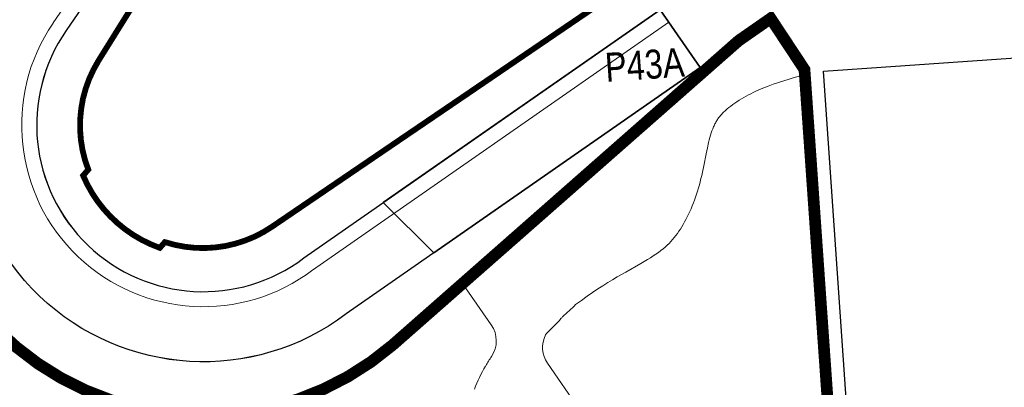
# Model space of a CAD drawing. Extents: x 0 to 840, y 0 to 594.
# Tile 13 of 16: x 748.22 to 768.6, y 529.5 to 537.12. Entities that reach past the tile are written whole.
import ezdxf

# ---------------------------------------------------------------- set-up
doc = ezdxf.new("R2010")
doc.units = 0
doc.linetypes.add('CENTER', pattern=[50.8, 31.75, -6.35, 6.35, -6.35])
doc.linetypes.add('PHANTOM', pattern=[2.5, 1.25, -0.25, 0.25, -0.25, 0.25, -0.25])
doc.layers.get('0').update_dxf_attribs({"lineweight": 0})
doc.layers.add('DLN914__', color=5, linetype='PHANTOM')
doc.layers.add('DW-TITLE', color=7, linetype='Continuous', lineweight=0)
doc.layers.add('L-PARK LINES', color=4, linetype='Continuous', lineweight=9)
doc.styles.add('Style-Arial', font='arial.ttf', dxfattribs={"width": 0.8})

# ---------------------------------------------------------------- blocks, each defined once
blk = doc.blocks.new('A$C0BCC0BFD')
at = {"layer": 'L-PARK LINES', "color": 7}
for p, q in [((469.19, -347.68), (468.46, -348.03)), ((469.91, -347.34), (469.19, -347.68)), ((470.64, -347.01), (469.91, -347.34)), ((471.36, -346.71), (470.64, -347.01)), ((464.25, -350.37), (463.59, -350.79)), ((464.92, -349.96), (464.25, -350.37)), ((465.61, -349.55), (464.92, -349.96)), ((466.31, -349.16), (465.61, -349.55)), ((467.02, -348.77), (466.31, -349.16)), ((467.74, -348.4), (467.02, -348.77)), ((468.46, -348.03), (467.74, -348.4)), ((459.92, -353.61), (459.68, -353.83)), ((460.15, -353.39), (459.92, -353.61)), ((460.65, -352.95), (460.15, -353.39)), ((461.19, -352.51), (460.65, -352.95)), ((461.75, -352.08), (461.19, -352.51)), ((462.34, -351.64), (461.75, -352.08)), ((462.95, -351.21), (462.34, -351.64)), ((463.59, -350.79), (462.95, -351.21)), ((457.43, -356.66), (457.28, -356.91)), ((457.58, -356.4), (457.43, -356.66)), ((457.75, -356.15), (457.58, -356.4)), ((457.91, -355.91), (457.75, -356.15)), ((458.08, -355.66), (457.91, -355.91)), ((458.26, -355.43), (458.08, -355.66)), ((458.45, -355.19), (458.26, -355.43)), ((458.64, -354.96), (458.45, -355.19)), ((458.83, -354.73), (458.64, -354.96)), ((459.03, -354.5), (458.83, -354.73)), ((459.24, -354.27), (459.03, -354.5)), ((459.46, -354.05), (459.24, -354.27)), ((459.68, -353.83), (459.46, -354.05)), ((456.11, -359.48), (455.89, -360.12)), ((456.34, -358.87), (456.11, -359.48)), ((456.47, -358.57), (456.34, -358.87)), ((456.59, -358.28), (456.47, -358.57)), ((456.72, -358), (456.59, -358.28)), ((456.85, -357.72), (456.72, -358)), ((456.99, -357.45), (456.85, -357.72)), ((457.13, -357.18), (456.99, -357.45)), ((457.28, -356.91), (457.13, -357.18)), ((455.29, -362.24), (455.1, -363.01)), ((455.48, -361.5), (455.29, -362.24)), ((455.68, -360.8), (455.48, -361.5)), ((455.89, -360.12), (455.68, -360.8)), ((454.74, -364.64), (454.38, -366.37)), ((455.1, -363.01), (454.74, -364.64)), ((454.38, -366.37), (453.65, -370.02)), ((453.65, -370.02), (453.25, -371.91)), ((452.81, -373.81), (452.58, -374.75)), ((453.04, -372.86), (452.81, -373.81)), ((453.25, -371.91), (453.04, -372.86)), ((452.06, -376.63), (451.79, -377.55)), ((452.33, -375.69), (452.06, -376.63)), ((452.58, -374.75), (452.33, -375.69)), ((450.87, -380.26), (450.54, -381.13)), ((451.19, -379.37), (450.87, -380.26)), ((451.5, -378.46), (451.19, -379.37)), ((451.79, -377.55), (451.5, -378.46)), ((449.85, -382.84), (449.48, -383.67)), ((450.2, -382), (449.85, -382.84)), ((450.54, -381.13), (450.2, -382)), ((448.33, -386.06), (447.92, -386.82)), ((448.72, -385.28), (448.33, -386.06)), ((449.11, -384.49), (448.72, -385.28)), ((449.48, -383.67), (449.11, -384.49)), ((446.66, -388.95), (446.22, -389.62)), ((447.09, -388.27), (446.66, -388.95)), ((447.51, -387.55), (447.09, -388.27)), ((447.92, -386.82), (447.51, -387.55)), ((444.83, -391.49), (444.33, -392.08)), ((445.31, -390.89), (444.83, -391.49)), ((445.77, -390.26), (445.31, -390.89)), ((446.22, -389.62), (445.77, -390.26)), ((441.47, -394.86), (440.79, -395.4)), ((442.1, -394.32), (441.47, -394.86)), ((442.7, -393.77), (442.1, -394.32)), ((443.27, -393.22), (442.7, -393.77)), ((443.82, -392.65), (443.27, -393.22)), ((444.33, -392.08), (443.82, -392.65)), ((437.69, -397.56), (436.8, -398.11)), ((438.54, -397.01), (437.69, -397.56)), ((439.33, -396.47), (438.54, -397.01)), ((440.08, -395.93), (439.33, -396.47)), ((440.79, -395.4), (440.08, -395.93)), ((434.85, -399.26), (430.31, -401.81)), ((435.85, -398.68), (434.85, -399.26)), ((436.8, -398.11), (435.85, -398.68)), ((427.73, -403.3), (426.35, -404.12)), ((429.04, -402.53), (427.73, -403.3)), ((430.31, -401.81), (429.04, -402.53)), ((383.23, -407.84), (381.44, -405.27)), ((423.45, -405.91), (421.92, -406.9)), ((424.93, -404.99), (423.45, -405.91)), ((426.35, -404.12), (424.93, -404.99)), ((390.05, -417.68), (383.23, -407.84)), ((418.71, -409.09), (417.03, -410.3)), ((420.34, -407.96), (418.71, -409.09)), ((421.92, -406.9), (420.34, -407.96)), ((417.03, -410.3), (415.29, -411.59)), ((411, -415.63), (410.87, -415.78)), ((411.14, -415.49), (411, -415.63)), ((411.27, -415.36), (411.14, -415.49)), ((411.41, -415.23), (411.27, -415.36)), ((410.48, -416.31), (406.59, -420.21)), ((410.53, -416.23), (410.48, -416.31)), ((410.58, -416.16), (410.53, -416.23)), ((410.63, -416.08), (410.58, -416.16)), ((410.69, -416.01), (410.63, -416.08)), ((410.75, -415.93), (410.69, -416.01)), ((410.81, -415.85), (410.75, -415.93)), ((410.87, -415.78), (410.81, -415.85)), ((406.28, -420.63), (406.26, -420.67)), ((406.31, -420.59), (406.28, -420.63)), ((406.33, -420.55), (406.31, -420.59)), ((406.35, -420.51), (406.33, -420.55)), ((406.38, -420.47), (406.35, -420.51)), ((406.4, -420.44), (406.38, -420.47)), ((406.43, -420.4), (406.4, -420.44)), ((406.46, -420.36), (406.43, -420.4)), ((406.48, -420.32), (406.46, -420.36)), ((406.51, -420.29), (406.48, -420.32)), ((406.55, -420.26), (406.51, -420.29)), ((406.56, -420.24), (406.55, -420.26)), ((406.58, -420.22), (406.56, -420.24)), ((406.59, -420.21), (406.58, -420.22)), ((387.83, -430.81), (388.31, -429.97)), ((388.31, -429.97), (388.35, -429.89)), ((406.88, -429.14), (442.39, -480.34)), ((386.5, -433.38), (386.93, -432.52)), ((386.93, -432.52), (387.37, -431.66)), ((387.37, -431.66), (387.83, -430.81)), ((384.99, -436.93), (385.34, -436.03)), ((385.34, -436.03), (385.71, -435.14)), ((385.71, -435.14), (386.09, -434.26)), ((386.09, -434.26), (386.5, -433.38))]:
    blk.add_line(p, q, dxfattribs=at)
blk.add_lwpolyline([(217.51, -368.21, 0.599734), (360.5, -423.69), (464.1, -332.52), (473.69, -325.84), (483.81, -341.17), (493.23, -476), (509.93, -493), (536.99, -523.48), (531.94, -529.43), (507.87, -548.96), (480.64, -576.32), (466.84, -592.68), (454.97, -617.3), (444.93, -637.41, -0.305542), (430.64, -649.1), (412.07, -649.32), (401.87, -647.12), (377.11, -648.71), (204.61, -648.87)], format="xyb", dxfattribs=at)
for centre, radius, start, end in [((512.31, -454.01), 114.85, 104.3005, 110.8887), ((297.42, -289.63), 169.61, 312.2263, 314.0223), ((383.19, -422.43), 8.35, 325.996, 34.7393), ((413.74, -424.38), 8.35, 153.6215, 214.7393), ((433.17, -456.17), 51.95, 145.9794, 149.6115)]:
    blk.add_arc(centre, radius, start, end, dxfattribs=at)
blk = doc.blocks.new('Key_Plan')
at = {"layer": 'DW-TITLE'}
for p, q in [((-5.272, -11.668), (-10.353, -19.076)), ((-4.962, -11.67), (-10.126, -19.204)), ((-6.029, -23.131), (0.114, -18.851)), ((0.114, -18.851), (0.804, -19.845)), ((-5.881, -23.343), (0.263, -19.064)), ((-5.299, -24.095), (0.804, -19.845))]:
    blk.add_line(p, q, dxfattribs=at)
at = {"layer": 'DW-TITLE', "linetype": 'CENTER', "ltscale": 0.05, "const_width": 0.1}
blk.add_lwpolyline([(-0.976, -18.778), (-3.419, -20.442), (-4.368, -21.087), (-6.573, -22.588), (-6.723, -22.682), (-6.879, -22.763), (-7.042, -22.83), (-7.21, -22.884), (-7.381, -22.924), (-7.556, -22.949), (-7.732, -22.96), (-7.908, -22.956), (-8.083, -22.937), (-8.256, -22.904), (-8.426, -22.857), (-8.513, -22.957), (-8.671, -22.894), (-8.823, -22.82), (-8.97, -22.734), (-9.11, -22.637), (-9.242, -22.53), (-9.366, -22.413), (-9.481, -22.287), (-9.586, -22.153), (-9.68, -22.012), (-9.763, -21.864), (-9.836, -21.709), (-9.747, -21.606), (-9.804, -21.437), (-9.847, -21.264), (-9.875, -21.089), (-9.888, -20.911), (-9.886, -20.733), (-9.869, -20.556), (-9.838, -20.38), (-9.791, -20.208), (-9.731, -20.041), (-9.656, -19.879), (-9.569, -19.724), (-4.125, -10.989)], dxfattribs=at)
at = {"layer": 'DW-TITLE', "linetype": 'Continuous', "lineweight": 30}
blk.add_lwpolyline([(0.114, -18.851), (0.804, -19.845), (-5.299, -24.095, -0.85212), (-11.123, -18.518), (-6.419, -11.66), (-4.962, -11.67), (-10.126, -19.204, 0.852392), (-6.029, -23.131), (0.114, -18.851)], format="xyb", close=True, dxfattribs=at)
for points in [[(0.804, -19.842), (0.115, -18.849), (-4.659, -22.174), (-3.787, -23.04)], [(2.929, -19.91), (9.393, -19.458), (9.927, -27.1), (3.463, -27.552)]]:
    blk.add_lwpolyline(points, close=True, dxfattribs=at)
at = {"layer": 'DW-TITLE'}
for radius, start in [(4.084, 145.3666), (3.133, 145.7793)]:
    blk.add_arc((-7.763, -20.839), radius, start, 307.1065, dxfattribs=at)
at = {"layer": 'DW-TITLE', "extrusion": (0, 0, -1)}
blk.add_arc((7.763, -20.839), 2.874, 232.8935, 34.6696, dxfattribs=at)
at = {"layer": 'DW-TITLE', "insert": (-0.852, -19.595), "char_height": 0.5, "attachment_point": 1, "rotation": 3.9989, "line_spacing_factor": 1.2, "style": 'Style-Arial'}
blk.add_mtext('P43A', dxfattribs=at)
blk = doc.blocks.new('1')
at = {"layer": 'DLN914__', "color": 10, "ltscale": 0.008}
blk.add_lwpolyline([(546.271, 475.804, 0.35, 0.35, 0), (544.601, 477.504, 0.35, 0.35, 0), (543.659, 490.987, 0.35, 0.35, 0), (542.647, 492.52, 0.35, 0.35, 0), (541.688, 491.852, 0.35, 0.35, 0), (531.328, 482.734, 0.35, 0.35, -0.599732), (517.029, 488.283, 0.35, 0.35, 0), (504.693, 488.241, 0.35, 0.35, 0), (503.218, 489.593, 0.35, 0.35, 0), (503.225, 494.012, 0.35, 0.35, -0.225507)], format="xyseb", dxfattribs=at)

msp = doc.modelspace()

# ---------------------------------------------------------------- block references
at = {"color": 253, "xscale": 0.6912000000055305, "yscale": 0.6912000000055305, "zscale": 0.6912000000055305}
msp.add_blockref('1', (388.684, 196.713), dxfattribs=at)
for name, p, xscale, yscale, zscale in [('Key_Plan', (761.337, 559.939), 1.2, 1.2, 1.2), ('A$C0BCC0BFD', (731.021, 559.664), 0.06911920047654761, 0.06911920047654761, 0.06911920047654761)]:
    msp.add_blockref(name, p, dxfattribs=dict(xscale=xscale, yscale=yscale, zscale=zscale))

doc.saveas('drawing.dxf')
